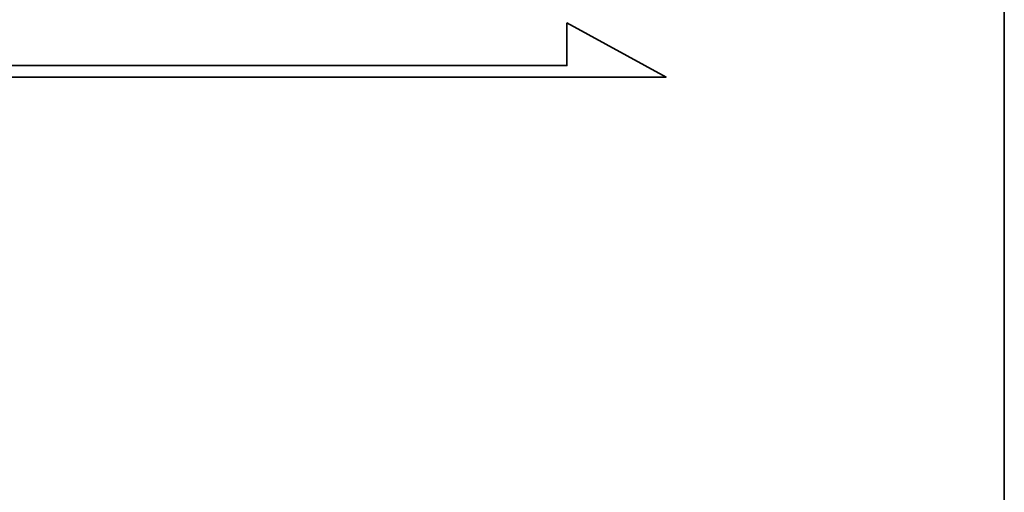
# Model space of a CAD drawing. Header units: inches. Extents: x 36 to 516, y 68 to 1649.
# Tile 44 of 50: x 183.1 to 189.31, y 114.36 to 117.34. Entities that reach past the tile are written whole.
import ezdxf

# ---------------------------------------------------------------- set-up
doc = ezdxf.new("R2010")
doc.units = ezdxf.units.IN
doc.header["$LTSCALE"] = 2
doc.header["$MEASUREMENT"] = 0
doc.layers.add('DIM', color=4, linetype='Continuous')
doc.layers.add('layer 1', color=7, linetype='Continuous')

# ---------------------------------------------------------------- blocks, each defined once
blk = doc.blocks.new('TBI MOTION logo(完整正式版)')
at = {"layer": 'layer 1', "color": 22, "lineweight": 35}
blk.add_open_spline([(75.90875, -9.47875), (75.90875, -9.47875), (75.90875, -12.28625), (75.90875, -12.28625), (75.90875, -12.28625), (75.90875, -12.28625), (75.90875, -12.47875), (75.90875, -12.47875), (75.90875, -12.47875), (75.90875, -12.47875), (75.71625, -12.47875), (75.71625, -12.47875), (75.71625, -12.47875), (75.71625, -12.47875), (-88.32875, -12.47875), (-88.32875, -12.47875), (-88.32875, -12.47875), (-88.32875, -12.47875), (-88.32875, -13.29375), (-88.32875, -13.29375), (-88.32875, -13.29375), (-88.32875, -13.29375), (82.89125, -13.29375), (82.89125, -13.29375), (82.89125, -13.29375), (82.89125, -13.29375), (75.90875, -9.47875), (75.90875, -9.47875)], degree=3, knots=[0, 0, 0, 0, 0.14285714, 0.14285714, 0.14285714, 0.14285714, 0.28571429, 0.28571429, 0.28571429, 0.28571429, 0.42857143, 0.42857143, 0.42857143, 0.42857143, 0.57142857, 0.57142857, 0.57142857, 0.57142857, 0.71428571, 0.71428571, 0.71428571, 0.71428571, 0.85714286, 0.85714286, 0.85714286, 0.85714286, 1, 1, 1, 1], dxfattribs=at)

msp = doc.modelspace()

# ---------------------------------------------------------------- linework, layer by layer
at = {"layer": 'DIM', "color": 7}
for p, q in [((189.3068, 133.7894), (189.3068, 114.0894)), ((189.3068, 95.5894), (189.3068, 132.5894))]:
    msp.add_line(p, q, dxfattribs=at)

# ---------------------------------------------------------------- block references
at = {"layer": 'DIM', "color": 7, "xscale": 0.0895795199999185, "yscale": 0.0895795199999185, "zscale": 0.0895795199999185}
msp.add_blockref('TBI MOTION logo(完整正式版)', (179.748, 118.1701), dxfattribs=at)

doc.saveas('drawing.dxf')
